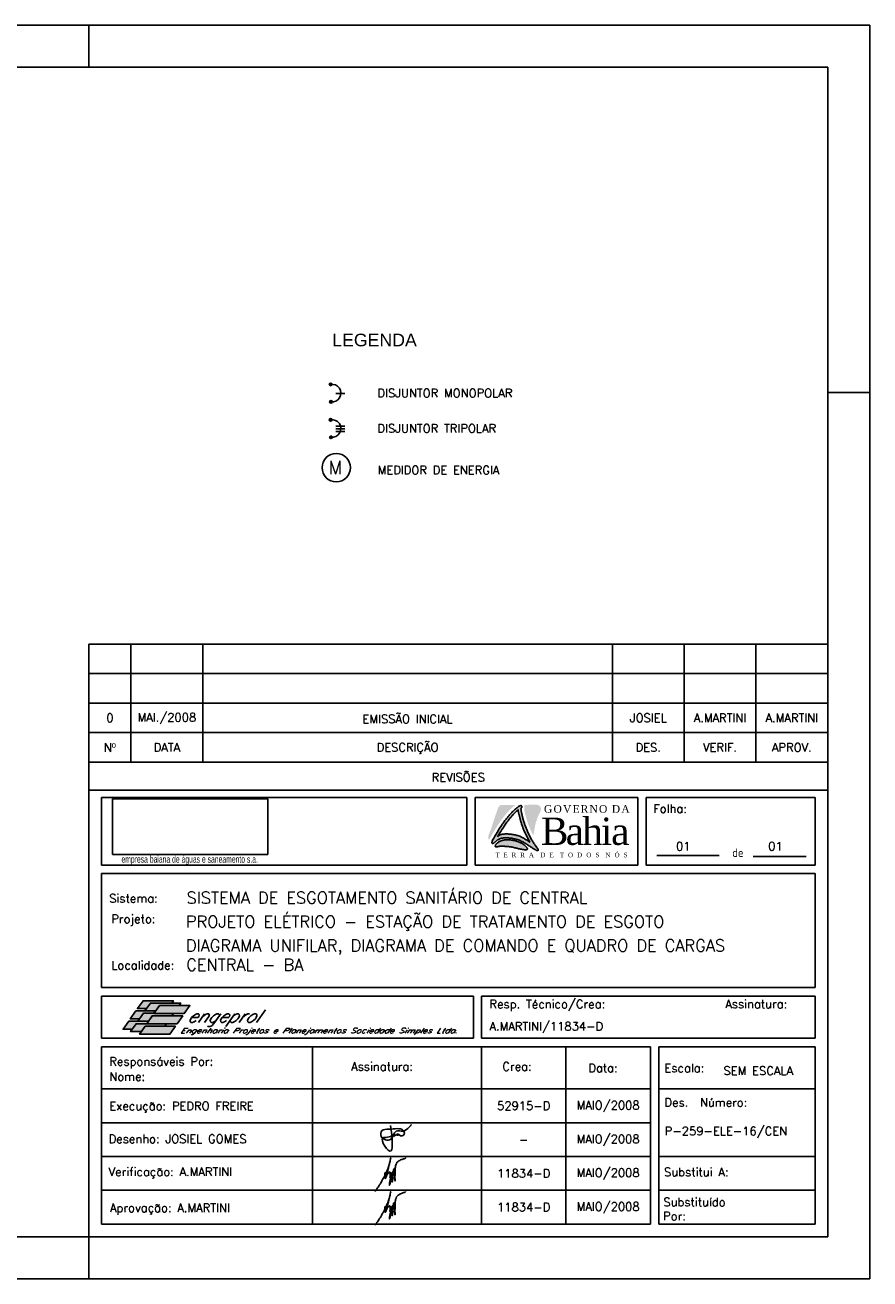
# Model space of a CAD drawing. Header units: millimetres. Extents: x 926.7 to 968.7, y 542.3 to 572.
# Tile 2 of 2: x 948.7 to 968.7, y 542.3 to 572. Entities that reach past the tile are written whole.
import ezdxf
from ezdxf.enums import TextEntityAlignment as Align

# ---------------------------------------------------------------- set-up
doc = ezdxf.new("R2010")
doc.units = ezdxf.units.MM
doc.linetypes.add('HIDDEN', pattern=[0.375, 0.25, -0.125])
for name, color, linetype in [('CARIMBO', 7, 'Continuous'), ('ELE_SIMB', 8, 'Continuous'), ('ETXT004', 4, 'Continuous'), ('ETXT0090', 8, 'Continuous'), ('LOGOTIPO', 255, 'Continuous'), ('PADRÃO', 4, 'Continuous')]:
    doc.layers.add(name, color=color, linetype=linetype)
doc.styles.add('ISOCP', font='ARIAL.TTF')
doc.styles.add('ROMAMS', font='ROMANS.shx')
doc.styles.add('ROMANS', font='romans.shx')
doc.styles.add('STYLE-ARIAL_3', font='ARIAL.TTF')
doc.styles.add('STYLE-ROMANS_1', font='romans.shx')
picture_1 = doc.add_image_def('image1.jpg', size_in_pixel=(267, 96))

# ---------------------------------------------------------------- blocks, each defined once
blk = doc.blocks.new('A$C25731E86')
at = {"layer": 'LOGOTIPO'}
for color, points in [(182, [(32.3, -24.6), (33, -23.7), (33.6, -22.9), (34.3, -22), (34.9, -21.2), (35.5, -20.5), (36.1, -19.8), (36.7, -19.1), (37.3, -18.4), (37.9, -17.7), (38.5, -17), (39.1, -16.4), (39.7, -15.7), (40.3, -15.1), (40.9, -14.4), (41.6, -13.8), (42.3, -13.1), (42.9, -12.5), (43.7, -11.9), (44.4, -11.2), (45.1, -10.6), (45.9, -10), (46.6, -9.4), (47.3, -8.9), (47.4, -8.8), (30.2, -8.8), (27.7, -10.6), (25.8, -15.8), (22.3, -25.7), (19.3, -35.3), (15.4, -45.6), (15.4, -48.2), (15.4, -49.4), (16.7, -49.4), (17.7, -47.8), (19.1, -45.3), (20.4, -42.9), (21.7, -40.7), (23, -38.6), (24.2, -36.7), (25.3, -34.9), (26.4, -33.2), (27.4, -31.7), (28.3, -30.3), (29.2, -29), (30, -27.7), (30.8, -26.6), (31.6, -25.6)]), (182, [(68.7, -45.1), (68.1, -43.9), (67.6, -42.7), (67, -41.6), (66.5, -40.4), (66, -39.2), (65.5, -38.1), (65, -37), (64.6, -36), (64.2, -35), (63.8, -34.1), (63.4, -33.1), (63, -32.2), (62.7, -31.3), (62.4, -30.4), (62.1, -29.5), (61.8, -28.6), (61.5, -27.6), (61.2, -26.7), (60.9, -25.7), (60.6, -24.8), (60.3, -23.9), (60.1, -23), (59.9, -22.1), (59.6, -21.3), (59.4, -20.4), (59.2, -19.7), (59, -18.9), (58.9, -18.2), (58.7, -17.5), (58.6, -16.8), (58.4, -16.2), (58.3, -15.6), (58.2, -15.1), (58.1, -14.6), (58, -14.1), (58, -8.8), (68.1, -8.2), (73.4, -8.4), (76.7, -10), (78, -13.4), (77.1, -16.8), (74.3, -22.1), (71.4, -30.6)]), (11, [(23.7, -57.7), (23.8, -57.9), (23.9, -58), (24.1, -58.1), (24.3, -58.2), (24.5, -58.3), (24.8, -58.3), (25.1, -58.3), (25.4, -58.3), (25.7, -58.2), (26.1, -58.2), (26.5, -58.1), (27, -58), (27.4, -57.9), (27.9, -57.8), (28.5, -57.7), (29, -57.6), (29.6, -57.5), (30.2, -57.5), (30.9, -57.5), (31.6, -57.5), (32.3, -57.5), (33, -57.5), (33.8, -57.6), (34.7, -57.6), (35.5, -57.7), (36.4, -57.7), (37.4, -57.8), (38.4, -57.9), (39.4, -58), (40.4, -58.1), (41.4, -58.2), (42.4, -58.4), (43.5, -58.6), (44.5, -58.8), (45.6, -59.1), (46.6, -59.3), (47.6, -59.6), (48.5, -59.8), (49.5, -60), (50.4, -60.3), (51.2, -60.5), (52, -60.7), (52.8, -60.8), (53.5, -61), (54.2, -61.1), (54.8, -61.2), (55.5, -61.3), (56, -61.4), (56.6, -61.5), (57.1, -61.6), (57.6, -61.6), (58.1, -61.7), (58.5, -61.7), (58.9, -61.7), (59.3, -61.7), (59.6, -61.7), (60, -61.7), (60.3, -61.7), (60.5, -61.7), (60.8, -61.7), (61, -61.6), (61.2, -61.6), (61.3, -61.5), (61.5, -61.4), (61.6, -61.3), (61.7, -61.2), (61.7, -61.1), (61.8, -60.9), (61.8, -60.8), (61.7, -60.6), (61.7, -60.4), (61.6, -60.2), (61.5, -59.9), (61.4, -59.7), (61.2, -59.4), (61, -59.1), (60.8, -58.8), (60.6, -58.5), (60.3, -58.2), (60, -57.9), (59.6, -57.5), (59.2, -57.2), (58.8, -56.8), (58.3, -56.4), (57.8, -56), (57.3, -55.6), (56.7, -55.3), (56.2, -54.9), (55.5, -54.5), (54.9, -54.1), (54.2, -53.7), (53.5, -53.4), (52.7, -53), (52, -52.7), (51.2, -52.4), (50.4, -52.1), (49.7, -51.8), (48.9, -51.5), (48.1, -51.3), (47.3, -51.1), (46.5, -50.9), (45.7, -50.7), (44.9, -50.6), (44.2, -50.4), (43.4, -50.3), (42.7, -50.2), (42, -50.1), (41.3, -50), (40.6, -50), (39.9, -49.9), (39.2, -49.9), (38.5, -49.9), (37.7, -49.9), (37, -49.9), (36.2, -49.9), (35.5, -50), (34.7, -50.1), (33.9, -50.2), (33.2, -50.3), (32.5, -50.5), (31.8, -50.7), (31.1, -50.9), (30.5, -51.1), (29.8, -51.4), (29.2, -51.7), (28.6, -52), (28.1, -52.3), (27.5, -52.6), (27, -53), (26.5, -53.4), (26.1, -53.8), (25.7, -54.2), (25.3, -54.6), (24.9, -54.9), (24.6, -55.3), (24.3, -55.7), (24.1, -56), (23.9, -56.3), (23.8, -56.6), (23.7, -56.9), (23.6, -57.1), (23.6, -57.4), (23.6, -57.6)])]:
    blk.add_hatch(color=color, dxfattribs=at).paths.add_polyline_path(points)
h = blk.add_hatch(color=156, dxfattribs=at)
h.paths.add_polyline_path([(69.3, -60.5), (68.6, -60.1), (67.8, -59.7), (67, -59.2), (66.2, -58.6), (65.3, -58.1), (64.5, -57.6), (63.6, -57), (62.7, -56.4), (61.8, -55.8), (60.9, -55.2), (60, -54.6), (59.1, -54.1), (58.1, -53.5), (57.2, -52.9), (56.2, -52.4), (55.2, -51.9), (54.2, -51.4), (53.2, -50.9), (52.2, -50.5), (51.1, -50.1), (50.1, -49.7), (49, -49.4), (47.9, -49.1), (46.7, -48.8), (45.6, -48.6), (44.5, -48.4), (43.4, -48.2), (42.3, -48.1), (41.2, -48), (40.2, -47.9), (39.2, -47.8), (38.2, -47.7), (37.3, -47.7), (36.5, -47.7), (35.6, -47.7), (34.8, -47.7), (34.1, -47.8), (33.4, -47.8), (32.7, -47.9), (32, -48), (31.4, -48.1), (30.8, -48.2), (30.2, -48.4), (29.6, -48.5), (29, -48.7), (28.5, -49), (28, -49.2), (27.4, -49.5), (26.9, -49.8), (26.4, -50.1), (25.9, -50.4), (25.4, -50.8), (25, -51.1), (24.6, -51.5), (24.2, -51.8), (23.8, -52.2), (23.4, -52.5), (23.1, -52.9), (22.6, -53.4), (22.1, -53.9), (21.6, -54.2), (21, -54.4), (20.3, -54.3), (19.8, -53.9), (19.7, -53.3), (19.8, -52.8), (19.9, -52.2), (20.1, -51.4), (20.5, -50.4), (21.9, -47.9), (23.3, -45.5), (24.6, -43.3), (25.8, -41.2), (27, -39.3), (28.1, -37.5), (29.2, -35.8), (30.2, -34.3), (31.1, -32.9), (32, -31.6), (32.9, -30.4), (33.7, -29.2), (34.4, -28.2), (35.1, -27.2), (35.8, -26.3), (36.5, -25.5), (37.1, -24.6), (37.7, -23.9), (38.4, -23.1), (39, -22.4), (39.6, -21.7), (40.1, -21), (40.7, -20.3), (41.3, -19.6), (41.9, -19), (42.5, -18.3), (43.2, -17.7), (43.8, -17), (44.4, -16.4), (45.1, -15.7), (45.8, -15.1), (46.5, -14.5), (47.2, -13.8), (48, -13.2), (48.7, -12.6), (49.4, -12), (50.2, -11.5), (50.8, -11), (51.4, -10.6), (52, -10.2), (52.7, -9.8), (53.4, -9.5), (54, -9.4), (54.6, -9.6), (55, -10), (55.2, -10.6), (55.1, -11.3), (54.8, -11.7), (54.6, -12), (54.6, -12.1), (54.5, -12.2), (54.4, -12.4), (54.3, -12.5), (54.3, -12.6), (54.2, -12.8), (54.2, -12.9), (54.1, -13.1), (54.1, -13.3), (54.1, -13.5), (54.1, -13.8), (54.2, -14), (54.2, -14.4), (54.2, -14.7), (54.3, -15.1), (54.4, -15.5), (54.4, -16), (54.5, -16.5), (54.6, -17), (54.8, -17.5), (54.9, -18.1), (55, -18.7), (55.2, -19.4), (55.3, -20.1), (55.5, -20.8), (55.7, -21.6), (55.9, -22.3), (56.1, -23.2), (56.3, -24), (56.5, -24.9), (56.8, -25.8), (57, -26.7), (57.3, -27.6), (57.6, -28.6), (57.9, -29.5), (58.2, -30.5), (58.5, -31.4), (58.8, -32.3), (59.2, -33.2), (59.5, -34.1), (59.8, -35), (60.2, -36), (60.6, -36.9), (61, -37.9), (61.4, -38.9), (61.9, -40), (62.4, -41.1), (62.9, -42.3), (63.5, -43.5), (64, -44.6), (64.6, -45.8), (65.2, -47), (65.8, -48.1), (66.4, -49.2), (67, -50.3), (67.7, -51.3), (68.3, -52.3), (68.9, -53.3), (69.5, -54.2), (70.1, -55.1), (70.7, -55.9), (71.2, -56.6), (71.8, -57.3), (72.3, -58), (72.7, -58.6), (73.2, -59.1), (73.5, -59.6), (73.8, -60.1), (74.2, -60.7), (74.5, -61.3), (74.7, -61.8), (74.6, -62.4), (74.2, -62.7), (73.7, -62.8), (73.1, -62.7), (72.6, -62.5), (72.2, -62.3), (71.6, -62), (70.9, -61.6), (70.5, -61.3), (69.9, -60.9)])
h.paths.add_polyline_path([(59.1, -41.9), (59.6, -43), (60.2, -44.2), (60.7, -45.4), (61.3, -46.6), (61.9, -47.7), (62.5, -48.9), (64.6, -52.7), (64, -52.3), (63.1, -51.7), (62.2, -51.1), (61.3, -50.5), (60.4, -49.9), (59.4, -49.4), (58.5, -48.8), (57.5, -48.2), (56.6, -47.7), (55.6, -47.2), (54.6, -46.7), (53.6, -46.2), (52.6, -45.8), (51.5, -45.4), (50.5, -45), (49.4, -44.7), (48.3, -44.4), (47.1, -44.1), (46, -43.9), (44.9, -43.7), (43.7, -43.5), (42.6, -43.4), (41.6, -43.3), (40.5, -43.2), (39.6, -43.1), (38.6, -43), (37.7, -43), (36.8, -43), (36, -43), (35.2, -43), (34.5, -43.1), (33.7, -43.1), (33.1, -43.2), (32.4, -43.3), (31.8, -43.4), (31.2, -43.5), (30.6, -43.7), (30, -43.8), (29.4, -44), (28.9, -44.3), (28.3, -44.5), (27.8, -44.8), (27.3, -45.1), (27.1, -45.2), (27.6, -44.3), (28.9, -42.2), (30.1, -40.3), (31.2, -38.5), (32.3, -36.8), (33.3, -35.3), (34.2, -33.9), (35.1, -32.6), (35.9, -31.4), (36.7, -30.3), (37.5, -29.2), (38.2, -28.2), (38.9, -27.3), (39.5, -26.5), (40.2, -25.7), (40.8, -24.9), (41.4, -24.1), (42, -23.4), (42.6, -22.7), (43.2, -22), (43.8, -21.3), (44.4, -20.6), (45, -20), (45.6, -19.3), (46.2, -18.7), (46.8, -18), (47.5, -17.4), (48.2, -16.8), (48.8, -16.1), (49.6, -15.5), (50.8, -14.4), (50.8, -14.5), (50.8, -14.8), (50.9, -15.1), (50.9, -15.5), (51, -15.9), (51, -16.3), (51.1, -16.7), (51.2, -17.2), (51.3, -17.7), (51.4, -18.3), (51.6, -18.9), (51.7, -19.5), (51.9, -20.2), (52, -20.8), (52.2, -21.6), (52.4, -22.3), (52.6, -23.1), (52.8, -23.9), (53, -24.8), (53.2, -25.6), (53.5, -26.5), (53.7, -27.5), (54, -28.4), (54.3, -29.3), (54.6, -30.3), (54.9, -31.2), (55.2, -32.2), (55.5, -33.1), (55.8, -34), (56.2, -34.9), (56.5, -35.8), (56.9, -36.7), (57.3, -37.7), (57.7, -38.7), (58.1, -39.7), (58.6, -40.8)], flags=16)
at = {"layer": 'LOGOTIPO', "color": 170}
for points in [[(20.5, -50.4), (20.1, -51.4), (19.9, -52.2), (19.8, -52.8), (19.7, -53.3), (19.8, -53.6), (19.9, -53.9), (20, -54.1), (20.2, -54.2), (20.4, -54.3), (20.6, -54.3), (20.8, -54.4), (21, -54.4), (21.2, -54.3), (21.4, -54.2), (21.7, -54.1), (21.9, -53.9), (22.2, -53.7), (22.5, -53.5), (22.8, -53.2), (23.1, -52.9), (23.4, -52.5), (23.8, -52.2), (24.2, -51.8), (24.6, -51.5), (25, -51.1), (25.4, -50.8), (25.9, -50.4), (26.4, -50.1), (26.9, -49.8), (27.4, -49.5), (28, -49.2), (28.5, -49), (29, -48.7), (29.6, -48.5), (30.2, -48.4), (30.8, -48.2), (31.4, -48.1), (32, -48), (32.7, -47.9), (33.4, -47.8), (34.1, -47.8), (34.8, -47.7), (35.6, -47.7), (36.5, -47.7), (37.3, -47.7), (38.2, -47.7), (39.2, -47.8), (40.2, -47.9), (41.2, -48), (42.3, -48.1), (43.4, -48.2), (44.5, -48.4), (45.6, -48.6), (46.7, -48.8), (47.9, -49.1), (49, -49.4), (50.1, -49.7), (51.1, -50.1), (52.2, -50.5), (53.2, -50.9), (54.2, -51.4), (55.2, -51.9), (56.2, -52.4), (57.2, -52.9), (58.1, -53.5), (59.1, -54.1), (60, -54.6), (60.9, -55.2), (61.8, -55.8), (62.7, -56.4), (63.6, -57), (64.5, -57.6), (65.3, -58.1), (66.2, -58.6), (67, -59.2), (67.8, -59.7), (68.6, -60.1), (69.3, -60.5), (69.9, -60.9), (70.5, -61.3), (70.9, -61.6), (71.4, -61.8), (71.7, -62), (72, -62.2), (72.3, -62.4), (72.5, -62.5), (72.7, -62.6), (72.9, -62.6), (73.1, -62.7), (73.2, -62.7), (73.4, -62.8), (73.5, -62.8), (73.7, -62.8), (73.8, -62.8), (73.9, -62.8), (74, -62.8), (74.1, -62.7), (74.2, -62.7), (74.3, -62.7), (74.3, -62.6), (74.4, -62.6), (74.5, -62.5), (74.5, -62.4), (74.6, -62.3), (74.6, -62.2), (74.6, -62), (74.6, -61.9), (74.6, -61.6), (74.5, -61.4), (74.5, -61.1), (74.3, -60.8), (74.1, -60.5), (73.8, -60.1), (73.5, -59.6), (73.2, -59.1), (72.7, -58.6), (72.3, -58), (71.8, -57.3), (71.2, -56.6), (70.7, -55.9), (70.1, -55.1), (69.5, -54.2), (68.9, -53.3), (68.3, -52.3), (67.7, -51.3), (67, -50.3), (66.4, -49.2), (65.8, -48.1), (65.2, -47), (64.6, -45.8), (64, -44.6), (63.5, -43.5), (62.9, -42.3), (62.4, -41.1), (61.9, -40), (61.4, -38.9), (61, -37.9), (60.6, -36.9), (60.2, -36), (59.8, -35), (59.5, -34.1), (59.2, -33.2), (58.8, -32.3), (58.5, -31.4), (58.2, -30.5), (57.9, -29.5), (57.6, -28.6), (57.3, -27.6), (57, -26.7), (56.8, -25.8), (56.5, -24.9), (56.3, -24), (56.1, -23.2), (55.9, -22.3), (55.7, -21.6), (55.5, -20.8), (55.3, -20.1), (55.2, -19.4), (55, -18.7), (54.9, -18.1), (54.8, -17.5), (54.6, -17), (54.5, -16.5), (54.4, -16), (54.4, -15.5), (54.3, -15.1), (54.2, -14.7), (54.2, -14.4), (54.2, -14), (54.1, -13.8), (54.1, -13.5), (54.1, -13.3), (54.1, -13.1), (54.2, -12.9), (54.2, -12.8), (54.3, -12.6), (54.3, -12.5), (54.4, -12.4), (54.5, -12.2), (54.6, -12.1), (54.6, -12), (54.7, -11.9), (54.8, -11.8), (54.9, -11.6), (55, -11.5), (55, -11.3), (55.1, -11.2), (55.1, -11), (55.1, -10.8), (55.2, -10.7), (55.2, -10.5), (55.1, -10.4), (55.1, -10.2), (55, -10.1), (55, -10), (54.9, -9.8), (54.8, -9.7), (54.6, -9.7), (54.5, -9.6), (54.3, -9.5), (54.2, -9.5), (54, -9.5), (53.8, -9.5), (53.5, -9.5), (53.2, -9.6), (52.9, -9.7), (52.5, -9.9), (52, -10.2), (51.4, -10.6), (50.8, -11), (50.2, -11.5), (49.4, -12), (48.7, -12.6), (48, -13.2), (47.2, -13.8), (46.5, -14.5), (45.8, -15.1), (45.1, -15.7), (44.4, -16.4), (43.8, -17), (43.2, -17.7), (42.5, -18.3), (41.9, -19), (41.3, -19.6), (40.7, -20.3), (40.1, -21), (39.6, -21.7), (39, -22.4), (38.4, -23.1), (37.7, -23.9), (37.1, -24.6), (36.5, -25.5), (35.8, -26.3), (35.1, -27.2), (34.4, -28.2), (33.7, -29.2), (32.9, -30.4), (32, -31.6), (31.1, -32.9), (30.2, -34.3), (29.2, -35.8), (28.1, -37.5), (27, -39.3), (25.8, -41.2), (24.6, -43.3), (23.3, -45.5), (21.9, -47.9), (20.5, -50.4)], [(27.1, -45.2), (27.3, -45.1), (27.8, -44.8), (28.3, -44.5), (28.9, -44.3), (29.4, -44), (30, -43.8), (30.6, -43.7), (31.2, -43.5), (31.8, -43.4), (32.4, -43.3), (33.1, -43.2), (33.7, -43.1), (34.5, -43.1), (35.2, -43), (36, -43), (36.8, -43), (37.7, -43), (38.6, -43), (39.6, -43.1), (40.5, -43.2), (41.6, -43.3), (42.6, -43.4), (43.7, -43.5), (44.9, -43.7), (46, -43.9), (47.1, -44.1), (48.3, -44.4), (49.4, -44.7), (50.5, -45), (51.5, -45.4), (52.6, -45.8), (53.6, -46.2), (54.6, -46.7), (55.6, -47.2), (56.6, -47.7), (57.5, -48.2), (58.5, -48.8), (59.4, -49.4), (60.4, -49.9), (61.3, -50.5), (62.2, -51.1), (63.1, -51.7), (64, -52.3), (64.6, -52.7), (62.5, -48.9), (61.9, -47.7), (61.3, -46.6), (60.7, -45.4), (60.2, -44.2), (59.6, -43), (59.1, -41.9), (58.6, -40.8), (58.1, -39.7), (57.7, -38.7), (57.3, -37.7), (56.9, -36.7), (56.5, -35.8), (56.2, -34.9), (55.8, -34), (55.5, -33.1), (55.2, -32.2), (54.9, -31.2), (54.6, -30.3), (54.3, -29.3), (54, -28.4), (53.7, -27.5), (53.5, -26.5), (53.2, -25.6), (53, -24.8), (52.8, -23.9), (52.6, -23.1), (52.4, -22.3), (52.2, -21.6), (52, -20.8), (51.9, -20.2), (51.7, -19.5), (51.6, -18.9), (51.4, -18.3), (51.3, -17.7), (51.2, -17.2), (51.1, -16.7), (51, -16.3), (51, -15.9), (50.9, -15.5), (50.9, -15.1), (50.8, -14.8), (50.8, -14.5), (50.8, -14.4), (49.6, -15.5), (48.8, -16.1), (48.2, -16.8), (47.5, -17.4), (46.8, -18), (46.2, -18.7), (45.6, -19.3), (45, -20), (44.4, -20.6), (43.8, -21.3), (43.2, -22), (42.6, -22.7), (42, -23.4), (41.4, -24.1), (40.8, -24.9), (40.2, -25.7), (39.5, -26.5), (38.9, -27.3), (38.2, -28.2), (37.5, -29.2), (36.7, -30.3), (35.9, -31.4), (35.1, -32.6), (34.2, -33.9), (33.3, -35.3), (32.3, -36.8), (31.2, -38.5), (30.1, -40.3), (28.9, -42.2), (27.6, -44.3), (26.3, -46.5)]]:
    blk.add_lwpolyline(points, dxfattribs=at)
at = {"layer": 'LOGOTIPO', "color": 10}
blk.add_lwpolyline([(23.7, -57.7), (23.8, -57.9), (23.9, -58), (24.1, -58.1), (24.3, -58.2), (24.5, -58.3), (24.8, -58.3), (25.1, -58.3), (25.4, -58.3), (25.7, -58.2), (26.1, -58.2), (26.5, -58.1), (27, -58), (27.4, -57.9), (27.9, -57.8), (28.5, -57.7), (29, -57.6), (29.6, -57.5), (30.2, -57.5), (30.9, -57.5), (31.6, -57.5), (32.3, -57.5), (33, -57.5), (33.8, -57.6), (34.7, -57.6), (35.5, -57.7), (36.4, -57.7), (37.4, -57.8), (38.4, -57.9), (39.4, -58), (40.4, -58.1), (41.4, -58.2), (42.4, -58.4), (43.5, -58.6), (44.5, -58.8), (45.6, -59.1), (46.6, -59.3), (47.6, -59.6), (48.5, -59.8), (49.5, -60), (50.4, -60.3), (51.2, -60.5), (52, -60.7), (52.8, -60.8), (53.5, -61), (54.2, -61.1), (54.8, -61.2), (55.5, -61.3), (56, -61.4), (56.6, -61.5), (57.1, -61.6), (57.6, -61.6), (58.1, -61.7), (58.5, -61.7), (58.9, -61.7), (59.3, -61.7), (59.6, -61.7), (60, -61.7), (60.3, -61.7), (60.5, -61.7), (60.8, -61.7), (61, -61.6), (61.2, -61.6), (61.3, -61.5), (61.5, -61.4), (61.6, -61.3), (61.7, -61.2), (61.7, -61.1), (61.8, -60.9), (61.8, -60.8), (61.7, -60.6), (61.7, -60.4), (61.6, -60.2), (61.5, -59.9), (61.4, -59.7), (61.2, -59.4), (61, -59.1), (60.8, -58.8), (60.6, -58.5), (60.3, -58.2), (60, -57.9), (59.6, -57.5), (59.2, -57.2), (58.8, -56.8), (58.3, -56.4), (57.8, -56), (57.3, -55.6), (56.7, -55.3), (56.2, -54.9), (55.5, -54.5), (54.9, -54.1), (54.2, -53.7), (53.5, -53.4), (52.7, -53), (52, -52.7), (51.2, -52.4), (50.4, -52.1), (49.7, -51.8), (48.9, -51.5), (48.1, -51.3), (47.3, -51.1), (46.5, -50.9), (45.7, -50.7), (44.9, -50.6), (44.2, -50.4), (43.4, -50.3), (42.7, -50.2), (42, -50.1), (41.3, -50), (40.6, -50), (39.9, -49.9), (39.2, -49.9), (38.5, -49.9), (37.7, -49.9), (37, -49.9), (36.2, -49.9), (35.5, -50), (34.7, -50.1), (33.9, -50.2), (33.2, -50.3), (32.5, -50.5), (31.8, -50.7), (31.1, -50.9), (30.5, -51.1), (29.8, -51.4), (29.2, -51.7), (28.6, -52), (28.1, -52.3), (27.5, -52.6), (27, -53), (26.5, -53.4), (26.1, -53.8), (25.7, -54.2), (25.3, -54.6), (24.9, -54.9), (24.6, -55.3), (24.3, -55.7), (24.1, -56), (23.9, -56.3), (23.8, -56.6), (23.7, -56.9), (23.6, -57.1), (23.6, -57.4), (23.6, -57.6)], close=True, dxfattribs=at)
at = {"layer": 'LOGOTIPO', "color": 2, "attachment_point": 1}
for s, insert, char_height, width in [('{\\fTimes New Roman|b0|i0|c238|p18;\\T1.15;GOVERNO DA}', (81.4, -8.9), 9, 124.966), ('{\\fTimes New Roman|b0|i0|c238|p18;\\T0.9;Bahia}', (77.7, -23.6), 32.4, 124.966), ('{\\fTimes New Roman|b0|i0|c238|p18;\\T1.35;T E R R A  D E  T O D O S  N \\fTimes New Roman|b0|i0|c0|p18;Ó \\fTimes New Roman|b0|i0|c238|p18;S}', (23.9, -65.2), 5.4, 151.15)]:
    blk.add_mtext(s, dxfattribs=dict(at, insert=insert, char_height=char_height, width=width))

msp = doc.modelspace()

# ---------------------------------------------------------------- hatches: boundary and pattern name
at = {"layer": 'CARIMBO'}
h = msp.add_hatch(color=82, dxfattribs=at)
h.paths.add_polyline_path([(951.386, 548.739), (951.602, 548.739), (951.693, 548.871), (952.197, 548.871), (952.236, 548.927), (951.518, 548.927)])
h.paths.add_polyline_path([(951.349, 548.683), (951.217, 548.495), (951.433, 548.495), (951.526, 548.628), (951.777, 548.628), (951.816, 548.683), (951.563, 548.683)])
h.paths.add_polyline_path([(951.178, 548.44), (951.046, 548.252), (951.262, 548.252), (951.353, 548.382), (951.608, 548.382), (951.647, 548.44)])
h = msp.add_hatch(color=100, dxfattribs=at)
h.paths.add_polyline_path([(951.907, 548.812), (952.372, 548.812), (952.413, 548.871), (951.695, 548.871), (951.563, 548.683), (951.816, 548.683), (951.818, 548.683)])
h.paths.add_polyline_path([(951.738, 548.568), (952.203, 548.568), (952.242, 548.624), (951.779, 548.624), (951.777, 548.624), (951.779, 548.628), (951.526, 548.628), (951.394, 548.44), (951.647, 548.44), (951.649, 548.44)])
h.paths.add_polyline_path([(951.567, 548.323), (952.032, 548.323), (952.071, 548.38), (951.609, 548.38), (951.608, 548.38), (951.609, 548.382), (951.355, 548.382), (951.223, 548.196), (951.479, 548.196)])
h = msp.add_hatch(color=71, dxfattribs=at)
h.paths.add_polyline_path([(951.909, 548.812), (951.82, 548.683), (951.818, 548.683), (951.779, 548.628), (951.781, 548.628), (951.779, 548.624), (952.495, 548.624), (952.627, 548.812)])
h.paths.add_polyline_path([(952.326, 548.38), (952.458, 548.568), (951.74, 548.568), (951.65, 548.44), (951.649, 548.44), (951.609, 548.382), (951.611, 548.382), (951.609, 548.38)])
h.paths.add_polyline_path([(951.569, 548.323), (951.479, 548.196), (951.479, 548.196), (951.437, 548.135), (952.154, 548.135), (952.287, 548.323)])
at = {"layer": 'ELE_SIMB'}
for points in [[(955.93, 563.525, 1), (955.991, 563.525, 1)], [(955.938, 563.112, 1), (955.999, 563.112, 1)], [(955.93, 562.686, 1), (955.991, 562.686, 1)], [(955.938, 562.273, 1), (955.999, 562.273, 1)]]:
    msp.add_hatch(color=256, dxfattribs=at).paths.add_polyline_path(points)

# ---------------------------------------------------------------- linework, layer by layer
at = {"color": 2}
msp.add_circle((957.566, 545.769), 0.00217, dxfattribs=at)
for points in [[(957.439, 545.746), (957.446, 545.723), (957.475, 545.728), (957.478, 545.757), (957.459, 545.765), (957.439, 545.751), (957.484, 545.744), (957.508, 545.742), (957.53, 545.763), (957.545, 545.767), (957.544, 545.755), (957.537, 545.745), (957.565, 545.748), (957.566, 545.763), (957.582, 545.747), (957.705, 545.769), (957.682, 545.855), (957.538, 545.896), (957.342, 545.883), (957.173, 545.847), (957.157, 545.713), (957.382, 545.64), (957.512, 545.835), (957.675, 545.84), (957.822, 545.934), (957.877, 545.992)], [(957.379, 545.971), (957.417, 545.48), (957.392, 545.368), (957.243, 545.48), (957.203, 545.68), (957.307, 545.691), (957.441, 545.748)], [(957.011, 544.407), (957.031, 544.439), (957.057, 544.471), (957.085, 544.513), (957.114, 544.557), (957.147, 544.609), (957.177, 544.662), (957.206, 544.717), (957.229, 544.758), (957.253, 544.803), (957.283, 544.872), (957.306, 544.925), (957.333, 544.994), (957.365, 545.109), (957.383, 545.202), (957.373, 545.149), (957.362, 545.099), (957.342, 545.021), (957.324, 544.942), (957.313, 544.893), (957.296, 544.825), (957.281, 544.775), (957.269, 544.737), (957.257, 544.718), (957.252, 544.717), (957.246, 544.73), (957.244, 544.768), (957.248, 544.823), (957.249, 544.852), (957.255, 544.833), (957.257, 544.8), (957.262, 544.783), (957.271, 544.779), (957.289, 544.797), (957.311, 544.823), (957.335, 544.845), (957.352, 544.863), (957.362, 544.868), (957.37, 544.863), (957.373, 544.842), (957.372, 544.812), (957.369, 544.778), (957.368, 544.737), (957.374, 544.752), (957.386, 544.786), (957.402, 544.825), (957.415, 544.857), (957.419, 544.867), (957.426, 544.863), (957.422, 544.84), (957.408, 544.785), (957.394, 544.716), (957.381, 544.654), (957.37, 544.601), (957.353, 544.557), (957.354, 544.578), (957.361, 544.626), (957.372, 544.684), (957.39, 544.744), (957.411, 544.802), (957.427, 544.859), (957.437, 544.883), (957.445, 544.89), (957.446, 544.867), (957.439, 544.822), (957.431, 544.756), (957.425, 544.691), (957.42, 544.635), (957.423, 544.646), (957.429, 544.693), (957.435, 544.754), (957.445, 544.831), (957.449, 544.882), (957.452, 544.928), (957.459, 544.941), (957.468, 544.938), (957.48, 544.911), (957.481, 544.87), (957.481, 544.82), (957.48, 544.755), (957.487, 544.7), (957.489, 544.658), (957.474, 544.699), (957.485, 544.763), (957.486, 544.833), (957.486, 544.913), (957.488, 544.968), (957.501, 545.021), (957.522, 545.078), (957.557, 545.119), (957.596, 545.143), (957.637, 545.163), (957.668, 545.173), (957.69, 545.184), (957.71, 545.185), (957.728, 545.191), (957.731, 545.198), (957.731, 545.206)], [(957.011, 543.607), (957.031, 543.639), (957.057, 543.671), (957.085, 543.713), (957.114, 543.757), (957.147, 543.809), (957.177, 543.862), (957.206, 543.917), (957.229, 543.958), (957.253, 544.003), (957.283, 544.072), (957.306, 544.125), (957.333, 544.194), (957.365, 544.309), (957.383, 544.402), (957.373, 544.349), (957.362, 544.299), (957.342, 544.221), (957.324, 544.142), (957.313, 544.093), (957.296, 544.025), (957.281, 543.975), (957.269, 543.937), (957.257, 543.918), (957.252, 543.917), (957.246, 543.93), (957.244, 543.968), (957.248, 544.023), (957.249, 544.052), (957.255, 544.033), (957.257, 544), (957.262, 543.983), (957.271, 543.979), (957.289, 543.997), (957.311, 544.023), (957.335, 544.045), (957.352, 544.063), (957.362, 544.068), (957.37, 544.063), (957.373, 544.042), (957.372, 544.012), (957.369, 543.978), (957.368, 543.937), (957.374, 543.952), (957.386, 543.986), (957.402, 544.025), (957.415, 544.057), (957.419, 544.067), (957.426, 544.063), (957.422, 544.04), (957.408, 543.985), (957.394, 543.916), (957.381, 543.854), (957.37, 543.801), (957.353, 543.757), (957.354, 543.778), (957.361, 543.826), (957.372, 543.884), (957.39, 543.944), (957.411, 544.002), (957.427, 544.059), (957.437, 544.083), (957.445, 544.09), (957.446, 544.067), (957.439, 544.022), (957.431, 543.956), (957.425, 543.891), (957.42, 543.835), (957.423, 543.846), (957.429, 543.893), (957.435, 543.954), (957.445, 544.031), (957.449, 544.082), (957.452, 544.128), (957.459, 544.141), (957.468, 544.138), (957.48, 544.111), (957.481, 544.07), (957.481, 544.02), (957.48, 543.955), (957.487, 543.9), (957.489, 543.858), (957.474, 543.899), (957.485, 543.963), (957.486, 544.033), (957.486, 544.113), (957.488, 544.168), (957.501, 544.221), (957.522, 544.278), (957.557, 544.319), (957.596, 544.343), (957.637, 544.363), (957.668, 544.373), (957.69, 544.384), (957.71, 544.385), (957.728, 544.391), (957.731, 544.398), (957.731, 544.406)]]:
    msp.add_spline(points, degree=3, dxfattribs=at)
at = {"layer": 'CARIMBO', "color": 4}
for p, q in [((950.233, 557.376), (967.733, 557.376)), ((951.233, 557.376), (951.233, 554.576)), ((952.933, 554.576), (952.933, 557.376)), ((962.633, 554.576), (962.633, 557.376)), ((964.333, 554.576), (964.333, 557.376)), ((966.033, 554.576), (966.033, 557.376)), ((950.233, 556.676), (967.733, 556.676)), ((950.233, 555.976), (967.733, 555.976)), ((950.233, 555.276), (967.733, 555.276)), ((950.233, 554.576), (967.733, 554.576)), ((967.433, 545.237), (963.733, 545.237))]:
    msp.add_line(p, q, dxfattribs=at)
at = {"layer": 'CARIMBO', "color": 6}
for p, q in [((950.233, 553.917), (950.233, 557.376)), ((950.233, 553.917), (950.233, 543.337)), ((967.733, 553.917), (950.233, 553.917)), ((959.186, 553.737), (950.533, 553.737)), ((950.533, 553.737), (950.533, 552.137)), ((959.186, 552.137), (959.186, 553.737)), ((963.233, 553.737), (959.386, 553.737)), ((959.386, 552.137), (959.386, 553.737)), ((963.233, 552.137), (963.233, 553.737)), ((967.433, 553.737), (963.433, 553.737)), ((963.433, 552.137), (963.433, 553.737)), ((967.433, 552.137), (967.433, 553.737)), ((959.186, 552.137), (950.533, 552.137)), ((963.233, 552.137), (959.386, 552.137)), ((967.433, 552.137), (963.433, 552.137)), ((950.533, 551.937), (950.533, 549.237)), ((967.433, 551.937), (950.533, 551.937)), ((967.433, 549.237), (967.433, 551.937)), ((967.433, 549.237), (950.533, 549.237)), ((959.346, 549.037), (950.533, 549.037)), ((950.533, 549.037), (950.533, 548.037)), ((959.346, 548.037), (959.346, 549.037)), ((967.433, 549.037), (959.533, 549.037)), ((959.533, 548.037), (959.533, 549.037)), ((967.433, 548.037), (967.433, 549.037)), ((959.346, 548.037), (950.533, 548.037)), ((967.433, 548.037), (959.533, 548.037)), ((950.533, 547.837), (950.533, 543.637)), ((963.533, 547.837), (950.533, 547.837)), ((955.533, 543.637), (955.533, 547.837)), ((959.533, 543.637), (959.533, 547.837)), ((961.533, 543.637), (961.533, 547.837)), ((963.533, 543.637), (963.533, 547.837)), ((967.433, 547.837), (963.733, 547.837)), ((963.733, 543.637), (963.733, 547.837)), ((967.433, 543.637), (967.433, 547.837)), ((967.433, 543.637), (967.433, 547.837)), ((963.533, 546.837), (950.533, 546.837)), ((967.433, 546.837), (963.733, 546.837)), ((950.533, 543.637), (963.533, 543.637)), ((967.433, 543.637), (963.733, 543.637))]:
    msp.add_line(p, q, dxfattribs=at)
at = {"layer": 'CARIMBO'}
for p, q in [((963.687, 552.366), (965.161, 552.366)), ((965.968, 552.339), (967.219, 552.339)), ((963.533, 546.037), (950.533, 546.037)), ((963.533, 545.237), (950.533, 545.237)), ((963.533, 544.437), (950.533, 544.437)), ((967.433, 544.437), (963.733, 544.437))]:
    msp.add_line(p, q, dxfattribs=at)
at = {"layer": 'CARIMBO', "color": 2, "linetype": 'Continuous'}
for points in [[(951.602, 548.739), (951.693, 548.871), (952.197, 548.871), (952.236, 548.927), (951.518, 548.927), (951.386, 548.739), (951.602, 548.739)], [(952.372, 548.812), (951.909, 548.812), (951.82, 548.683), (951.563, 548.683), (951.695, 548.871), (952.413, 548.871), (952.372, 548.812)], [(951.816, 548.683), (951.563, 548.683), (951.349, 548.683), (951.217, 548.495), (951.433, 548.495), (951.526, 548.628), (951.777, 548.628), (951.816, 548.683)], [(952.203, 548.568), (951.74, 548.568), (951.65, 548.44), (951.394, 548.44), (951.526, 548.628), (951.781, 548.628), (951.779, 548.624), (952.242, 548.624), (952.203, 548.568)], [(951.738, 548.568), (952.458, 548.568), (952.326, 548.38), (951.608, 548.38), (951.738, 548.568)], [(951.907, 548.812), (952.627, 548.812), (952.495, 548.624), (951.777, 548.624), (951.907, 548.812)], [(951.262, 548.252), (951.353, 548.382), (951.608, 548.382), (951.647, 548.44), (951.178, 548.44), (951.046, 548.252), (951.262, 548.252)], [(952.032, 548.323), (951.569, 548.323), (951.479, 548.196), (951.223, 548.196), (951.355, 548.382), (951.611, 548.382), (951.609, 548.38), (952.071, 548.38), (952.032, 548.323)], [(951.567, 548.323), (952.287, 548.323), (952.154, 548.135), (951.437, 548.135), (951.567, 548.323)]]:
    msp.add_lwpolyline(points, dxfattribs=at)
at = {"layer": 'ELE_SIMB', "linetype": 'Continuous'}
for p, q in [((956.085, 563.312, -6.083), (956.301, 563.312, -6.083)), ((956.085, 562.537, -6.083), (956.301, 562.537, -6.083)), ((956.085, 562.473, -6.083), (956.301, 562.473, -6.083)), ((956.085, 562.412, -6.083), (956.301, 562.412, -6.083))]:
    msp.add_line(p, q, dxfattribs=at)
at = {"layer": 'ELE_SIMB'}
for centre in [(955.96, 563.525, -6.083), (955.968, 563.112, -6.083), (955.96, 562.686, -6.083), (955.968, 562.273, -6.083)]:
    msp.add_circle(centre, 0.0305, dxfattribs=at)
at = {"layer": 'ELE_SIMB', "ltscale": 3.5}
msp.add_circle((956.094, 561.553, -6.083), 0.336, dxfattribs=at)
at = {"layer": 'ELE_SIMB', "linetype": 'Continuous'}
for centre in [(955.995, 563.319, -6.083), (955.995, 562.481, -6.083)]:
    msp.add_arc(centre, 0.209, 261.6305, 100.5726, dxfattribs=at)
at = {"layer": 'PADRÃO', "color": 2}
for p, q in [((926.733, 572.037), (968.733, 572.037)), ((950.233, 571.037), (950.233, 572.037)), ((950.233, 571.037), (950.233, 572.037)), ((968.733, 542.337), (968.733, 572.037)), ((950.233, 542.337), (950.233, 543.337)), ((926.733, 542.337), (968.733, 542.337))]:
    msp.add_line(p, q, dxfattribs=at)
at = {"layer": 'PADRÃO', "color": 1}
for p, q in [((967.733, 571.037), (929.233, 571.037)), ((967.733, 543.337), (967.733, 571.037)), ((929.233, 543.337), (967.733, 543.337))]:
    msp.add_line(p, q, dxfattribs=at)
at = {"layer": 'PADRÃO', "color": 2}
msp.add_lwpolyline([(967.733, 563.337), (968.733, 563.337)], dxfattribs=at)

# ---------------------------------------------------------------- block references
at = {"layer": 'LOGOTIPO', "xscale": 0.01999999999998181, "yscale": 0.02000000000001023, "zscale": 0.01999999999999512}
msp.add_blockref('A$C25731E86', (959.386, 553.737), dxfattribs=at)

# ---------------------------------------------------------------- texts
at = {"layer": 'CARIMBO', "color": 2, "style": 'ROMANS'}
for s, p in [('MAI./2008', (952.083, 555.626)), ('EMISSÃO INICIAL', (957.783, 555.626)), ('JOSIEL', (963.483, 555.626)), ('A.MARTINI', (965.183, 555.626)), ('A.MARTINI', (966.883, 555.626)), ('DESCRIÇÃO', (957.783, 554.926)), ('Nº', (950.733, 554.926)), ('DATA', (952.083, 554.926)), ('DES.', (963.483, 554.926)), ('VERIF.', (965.183, 554.926)), ('APROV.', (966.883, 554.926)), ('REVISÕES', (958.983, 554.246)), ('52915-D', (960.533, 546.437)), ('MAIO/2008', (962.533, 546.437)), ('-', (960.533, 545.637)), ('MAIO/2008', (962.533, 545.637)), ('11834-D', (960.533, 544.837)), ('MAIO/2008', (962.533, 544.837)), ('11834-D', (960.533, 544.037)), ('MAIO/2008', (962.533, 544.037))]:
    msp.add_text(s, height=0.2, dxfattribs=at).set_placement(p, align=Align.MIDDLE)
for s, p in [('Folha:', (963.602, 553.377)), ('Sistema:', (950.718, 551.25)), ('Projeto:', (950.766, 550.765)), ('Localidade:', (950.766, 549.666)), ('Resp. Técnico/Crea:', (959.721, 548.748)), ('Assinatura:', (965.309, 548.749)), ('A.MARTINI/11834-D', (959.723, 548.222)), ('Responsáveis Por:', (950.719, 547.387)), ('Responsáveis Por:', (950.719, 547.387)), ('Assinatura:', (956.447, 547.269)), ('Crea:', (960.028, 547.269)), ('Data:', (962.065, 547.234)), ('Escala:', (963.867, 547.232)), ('Nome:', (950.719, 547.03)), ('Nome:', (950.719, 547.03)), ('Execução: PEDRO FREIRE', (950.719, 546.333)), ('Des.  Número:', (963.867, 546.417)), ('Desenho: JOSIEL GOMES', (950.703, 545.554)), ('Verificação: A.MARTINI', (950.703, 544.775)), ('Substitui A:', (963.858, 544.769)), ('Aprovação: A.MARTINI', (950.736, 543.92)), ('Substituído ', (963.841, 544.058)), ('Por:', (963.834, 543.725))]:
    msp.add_text(s, height=0.2, dxfattribs=at).set_placement(p)
at = {"layer": 'CARIMBO', "color": 8, "style": 'ROMANS'}
for s, p in [('01', (964.139, 552.486)), ('01', (966.324, 552.486)), ('SEM ESCALA', (965.266, 547.168)), ('P-259-ELE-16/CEN', (963.875, 545.739))]:
    msp.add_text(s, height=0.2, dxfattribs=at).set_placement(p)
at = {"layer": 'CARIMBO', "color": 174, "style": 'ISOCP', "width": 0.698299}
msp.add_text('empresa baiana de águas e saneamento s.a.', height=0.165, dxfattribs=at).set_placement((951.008, 552.195), (954.238, 552.195), align=Align.FIT)
at = {"layer": 'CARIMBO', "color": 5, "style": 'ROMANS'}
for s, p in [('SISTEMA DE ESGOTAMENTO SANITÁRIO DE CENTRAL', (952.549, 551.226)), ('PROJETO ELÉTRICO - ESTAÇÃO DE TRATAMENTO DE ESGOTO ', (952.535, 550.66)), ('DIAGRAMA UNIFILAR, DIAGRAMA DE COMANDO E QUADRO DE CARGAS', (952.534, 550.095)), ('CENTRAL - BA', (952.542, 549.638))]:
    msp.add_text(s, height=0.28, dxfattribs=at).set_placement(p)
at = {"layer": 'CARIMBO', "color": 74, "style": 'ROMAMS', "oblique": 35}
msp.add_text('engeprol', height=0.3, dxfattribs=at).set_placement((952.55, 548.413))
at = {"layer": 'CARIMBO', "style": 'ROMAMS', "oblique": 35, "width": 1.121413}
msp.add_text('Engenharia Projetos e Planejamentos Sociedade Simples Ltda.', height=0.12, dxfattribs=at).set_placement((952.392, 548.159), (958.96, 548.159), align=Align.FIT)
at = {"layer": 'CARIMBO', "color": 2, "insert": (965.474, 552.533), "char_height": 0.2, "width": 2.5866, "attachment_point": 1}
msp.add_mtext('\\Fisocp.shx;de', dxfattribs=at)
at = {"layer": 'ELE_SIMB', "linetype": 'HIDDEN', "ltscale": 3.5, "style": 'STYLE-ROMANS_1'}
msp.add_text('M', height=0.316, dxfattribs=at).set_placement((955.91, 561.401, -6.083))
at = {"layer": 'ETXT004', "color": 2, "style": 'STYLE-ARIAL_3'}
msp.add_text('LEGENDA', height=0.3, dxfattribs=at).set_placement((955.999, 564.427, -4.563))
at = {"layer": 'ETXT0090', "color": 2, "linetype": 'Continuous', "style": 'ROMANS'}
for s, p in [('DISJUNTOR MONOPOLAR', (957.069, 563.221, -4.563)), ('DISJUNTOR TRIPOLAR', (957.069, 562.383, -4.563)), ('MEDIDOR DE ENERGIA', (957.076, 561.397, -6.083))]:
    msp.add_text(s, height=0.2, dxfattribs=at).set_placement(p)
at = {"layer": 'PADRÃO', "color": 2, "style": 'ROMANS'}
msp.add_text('0', height=0.2, dxfattribs=at).set_placement((950.733, 555.626), align=Align.MIDDLE)

# ---------------------------------------------------------------- pictures from other files: only their frames are drawn
at = {"layer": 'LOGOTIPO'}
image = msp.add_image(picture_1, insert=(950.796, 552.388), size_in_units=(3.681, 1.324), dxfattribs=at)
image.dxf.flags = 7

doc.saveas('drawing.dxf')
